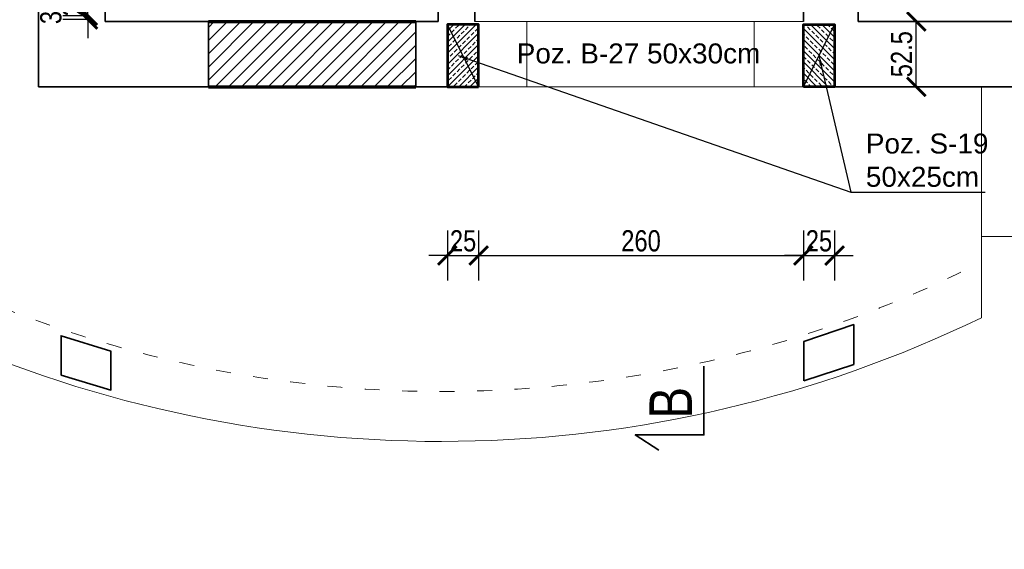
# Model space of a CAD drawing. Header units: inches. Extents: x 201967 to 338763, y -32705 to 30884.
# Tile 113 of 236: x 319656 to 320444, y 3691 to 4116. Entities that reach past the tile are written whole.
import ezdxf

# ---------------------------------------------------------------- set-up
doc = ezdxf.new("R2010")
doc.units = ezdxf.units.IN
doc.header["$MEASUREMENT"] = 0
doc.linetypes.add('ACAD_ISO03W100', pattern=[30, 12, -18])
for name, color, linetype, lineweight in [('00 b ŚCIANY nowe-zamurowania', 242, 'Continuous', 70), ('00 d ŚCIANY wyburzenia', 254, 'WYBURZENIA', 9), ('01 a1 KONSTRUKCJA żelebet', 200, 'Continuous', 53), ('01h2 KONSTRUKCJA pozycje belki', 254, 'Continuous', 13), ('01h3 KONSTRUKCJA pozycje słupy', 252, 'Continuous', 13), ('12 PRZERYWANE 1', 73, 'ACAD_ISO03W100', 9), ('32 WIDOK 3 015', 3, 'Continuous', 15), ('90 WYMIAR', 155, 'Continuous', 9), ('91 PRZEKROJE', 7, 'Continuous', 35), ('_proj_MURY konstr', 1, 'Continuous', 20), ('_proj_SCHODY', 2, 'Continuous', 9)]:
    doc.layers.add(name, color=color, linetype=linetype, lineweight=lineweight)
doc.styles.add('100 arial', font='arial.ttf', dxfattribs={"width": 0.8, "height": 17})
doc.styles.add('OPIS', font='arial.ttf')
doc.styles.add('RomanS', font='romans.shx')
doc.styles.get("Standard").update_dxf_attribs({"font": 'arial.ttf'})
doc.linetypes.add('WYBURZENIA', pattern='A,12.7,-0.01,["X",Standard,S=2.54,R=0,X=0,Y=-1.27],-0.01', length=12.72)
doc.dimstyles.new('100', dxfattribs={"dimscale": 10, "dimtxt": 17, "dimasz": 1.5, "dimexe": 2, "dimexo": 2, "dimgap": 0.3, "dimtad": 1, "dimdec": 1, "dimrnd": 0.5, "dimdsep": 46, "dimtxsty": '100 arial', "dimblk": 'ARCHTICK', "dimcen": 10, "dimclrd": 256, "dimclre": 256, "dimclrt": 256, "dimadec": 0, "dimazin": 0, "dimtfac": 1, "dimtdec": 1, "dimtix": 1, "dimtmove": 1, "dimatfit": 3, "dimfxl": 2, "dimfxlon": 1, "dimtolj": 1, "dimarcsym": 0})
doc.dimstyles.new('DIM100txt12', dxfattribs={"dimtxt": 12, "dimasz": 1.05, "dimexe": 0, "dimexo": 8, "dimgap": 4, "dimtad": 1, "dimdec": 7, "dimrnd": 0.5, "dimdsep": 46, "dimtxsty": 'RomanS', "dimblk1": 'DIM', "dimblk2": 'DIM', "dimsah": 1, "dimcen": 0.09, "dimse1": 1, "dimse2": 1, "dimclrt": 256, "dimadec": 1, "dimazin": 0, "dimtfac": 1, "dimtdec": 7, "dimtix": 1, "dimtofl": 0, "dimtmove": 2, "dimatfit": 3, "dimfxl": 1, "dimtolj": 1, "dimtzin": 0, "dimarcsym": 0})

# ---------------------------------------------------------------- blocks, each defined once
blk = doc.blocks.new('1 przekroje jagielońska')
at = {"layer": '91 PRZEKROJE'}
blk.add_lwpolyline([(-1887.053638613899, -2052.851728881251), (-1887.053638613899, -2107.851728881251), (-1942.053638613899, -2107.851728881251), (-1923.212741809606, -2120.153885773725)], dxfattribs=at)
at = {"layer": '91 PRZEKROJE', "color": 2, "insert": (-1930.60665772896, -2094.70498955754), "char_height": 34, "attachment_point": 1, "rotation": 89.99999999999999, "style": '100 arial'}
blk.add_mtext_dynamic_manual_height_columns('B', width=64.0781552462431, gutter_width=85, heights=[0], dxfattribs=at)
blk = doc.blocks.new('*U1187')
at = {"lineweight": 5, "ltscale": 0.25}
h = blk.add_hatch(dxfattribs=at)
h.set_pattern_fill('ANSI33', color=5, style=0)
h.set_pattern_definition([(45, (0, -25), (-4.490128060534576, 4.490128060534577), []), (45, (4.490130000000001, -25), (-4.490128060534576, 4.490128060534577), [3.175, -1.5875])])
h.paths.add_polyline_path([(0, 0), (-3.552713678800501e-15, -50), (25, -50), (25, 0)])
blk.add_lwpolyline([(0, 0), (-3.552713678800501e-15, -50), (25, -50), (25, 0)], close=True)
at = {"layer": 'Defpoints'}
blk.add_line((0, 0), (25, -50), dxfattribs=at)
blk = doc.blocks.new('DIM')
for p, q in [((7.275957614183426e-12, -13.00000000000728), (7.275957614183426e-12, 12.99999999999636)), ((8.000000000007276, -7.275957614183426e-12), (-7.999999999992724, -7.275957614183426e-12))]:
    blk.add_line(p, q)
at = {"const_width": 1.714285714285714}
blk.add_lwpolyline([(5.714285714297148, 5.714285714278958), (-5.71428571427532, -5.71428571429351)], dxfattribs=at)
blk = doc.blocks.new('_ARCHTICK')
at = {"color": 0, "linetype": 'ByBlock', "const_width": 0.15}
blk.add_lwpolyline([(-0.5, -0.5), (0.5, 0.5)], dxfattribs=at)
blk = doc.blocks.new('*D1642')
at = {"layer": '90 WYMIAR', "lineweight": -2, "transparency": 16777216}
for p, q in [((319710.2154749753, 4118.870249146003), (319710.2154749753, 4133.870249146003)), ((319710.2154749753, 4118.870249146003), (319690.2154749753, 4118.870249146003)), ((319710.2154749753, 4115.870249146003), (319690.2154749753, 4115.870249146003)), ((319710.2154749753, 4115.870249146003), (319710.2154749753, 4118.870249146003)), ((319710.2154749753, 4115.870249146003), (319710.2154749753, 4100.870249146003))]:
    blk.add_line(p, q, dxfattribs=at)
at = {"layer": 'Defpoints', "color": 0, "transparency": 16777216}
for p in [(319710.2154749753, 4118.870249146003), (319724.1382526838, 4115.870249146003), (319727.1382526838, 4118.870249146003)]:
    blk.add_point(p, dxfattribs=at)
at = {"layer": '90 WYMIAR', "lineweight": -2, "transparency": 16777216, "xscale": 15, "yscale": 15, "zscale": 15}
for p, rotation in [((319710.2154749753, 4118.870249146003), 270), ((319710.2154749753, 4115.870249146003), 90)]:
    blk.add_blockref('_ARCHTICK', p, dxfattribs=dict(at, rotation=rotation))
at = {"layer": '90 WYMIAR', "transparency": 16777216, "insert": (319680.6595344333, 4117.370249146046), "char_height": 17, "attachment_point": 5, "rotation": 90, "style": '100 arial'}
blk.add_mtext('\\A1;3', dxfattribs=at)
blk = doc.blocks.new('*D1643')
at = {"layer": '90 WYMIAR', "lineweight": -2, "transparency": 16777216}
for p, q in [((319710.2154749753, 4138.870249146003), (319710.2154749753, 4153.870249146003)), ((319727.1382526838, 4138.870249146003), (319690.2154749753, 4138.870249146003)), ((319710.2154749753, 4118.870249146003), (319710.2154749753, 4138.870249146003)), ((319710.2154749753, 4118.870249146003), (319690.2154749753, 4118.870249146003)), ((319710.2154749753, 4118.870249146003), (319710.2154749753, 4103.870249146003))]:
    blk.add_line(p, q, dxfattribs=at)
at = {"layer": 'Defpoints', "color": 0, "transparency": 16777216}
for p in [(319710.2154749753, 4138.870249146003), (319747.1382526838, 4138.870249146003), (319727.1382526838, 4118.870249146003)]:
    blk.add_point(p, dxfattribs=at)
at = {"layer": '90 WYMIAR', "lineweight": -2, "transparency": 16777216, "xscale": 15, "yscale": 15, "zscale": 15}
for p, rotation in [((319710.2154749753, 4138.870249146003), 270), ((319710.2154749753, 4118.870249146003), 90)]:
    blk.add_blockref('_ARCHTICK', p, dxfattribs=dict(at, rotation=rotation))
at = {"layer": '90 WYMIAR', "transparency": 16777216, "insert": (319698.535734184, 4128.870249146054), "char_height": 17, "attachment_point": 5, "rotation": 90, "style": '100 arial'}
blk.add_mtext('\\A1;20', dxfattribs=at)
blk = doc.blocks.new('*D1979')
at = {"layer": '90 WYMIAR', "lineweight": -2, "transparency": 16777216}
for p, q in [((319998.1382484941, 3946.753114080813), (319998.1382484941, 3906.753114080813)), ((320023.1382484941, 3946.753114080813), (320023.1382484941, 3906.753114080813)), ((319998.1382484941, 3926.753114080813), (319983.1382484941, 3926.753114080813)), ((319998.1382484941, 3926.753114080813), (320023.1382484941, 3926.753114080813)), ((320023.1382484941, 3926.753114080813), (320038.1382484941, 3926.753114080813))]:
    blk.add_line(p, q, dxfattribs=at)
at = {"layer": 'Defpoints', "color": 0, "transparency": 16777216}
for p in [(319998.1382484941, 4061.870249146), (320023.1382484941, 4061.870248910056), (320023.1382484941, 3926.753114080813)]:
    blk.add_point(p, dxfattribs=at)
at = {"layer": '90 WYMIAR', "lineweight": -2, "transparency": 16777216, "xscale": 15, "yscale": 15, "zscale": 15}
blk.add_blockref('_ARCHTICK', (319998.1382484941, 3926.753114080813), dxfattribs=at)
at = {"layer": '90 WYMIAR', "lineweight": -2, "transparency": 16777216, "xscale": 15, "yscale": 15, "zscale": 15, "rotation": 180}
blk.add_blockref('_ARCHTICK', (320023.1382484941, 3926.753114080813), dxfattribs=at)
at = {"layer": '90 WYMIAR', "transparency": 16777216, "insert": (320010.6382484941, 3938.432854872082), "char_height": 17, "attachment_point": 5, "style": '100 arial'}
blk.add_mtext('\\A1;25', dxfattribs=at)
blk = doc.blocks.new('*D1980')
at = {"layer": '90 WYMIAR', "lineweight": -2, "transparency": 16777216}
for p, q in [((320023.1382484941, 3946.753114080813), (320023.1382484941, 3906.753114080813)), ((320283.1382526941, 3946.753114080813), (320283.1382526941, 3906.753114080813)), ((320023.1382484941, 3926.753114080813), (320283.1382526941, 3926.753114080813))]:
    blk.add_line(p, q, dxfattribs=at)
at = {"layer": 'Defpoints', "color": 0, "transparency": 16777216}
for p in [(320023.1382484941, 4061.870248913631), (320283.1382526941, 4061.870248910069), (320283.1382526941, 3926.753114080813)]:
    blk.add_point(p, dxfattribs=at)
at = {"layer": '90 WYMIAR', "lineweight": -2, "transparency": 16777216, "xscale": 15, "yscale": 15, "zscale": 15, "rotation": 180}
blk.add_blockref('_ARCHTICK', (320023.1382484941, 3926.753114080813), dxfattribs=at)
at = {"layer": '90 WYMIAR', "lineweight": -2, "transparency": 16777216, "xscale": 15, "yscale": 15, "zscale": 15}
blk.add_blockref('_ARCHTICK', (320283.1382526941, 3926.753114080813), dxfattribs=at)
at = {"layer": '90 WYMIAR', "transparency": 16777216, "insert": (320153.1382505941, 3938.432854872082), "char_height": 17, "attachment_point": 5, "style": '100 arial'}
blk.add_mtext('\\A1;260', dxfattribs=at)
blk = doc.blocks.new('*D1981')
at = {"layer": '90 WYMIAR', "lineweight": -2, "transparency": 16777216}
for p, q in [((320283.1382526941, 3946.753114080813), (320283.1382526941, 3906.753114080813)), ((320308.1382526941, 3946.753114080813), (320308.1382526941, 3906.753114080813)), ((320283.1382526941, 3926.753114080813), (320268.1382526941, 3926.753114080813)), ((320283.1382526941, 3926.753114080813), (320308.1382526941, 3926.753114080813)), ((320308.1382526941, 3926.753114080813), (320323.1382526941, 3926.753114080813))]:
    blk.add_line(p, q, dxfattribs=at)
at = {"layer": 'Defpoints', "color": 0, "transparency": 16777216}
for p in [(320283.1382526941, 4061.870248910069), (320308.1382526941, 4061.870248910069), (320308.1382526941, 3926.753114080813)]:
    blk.add_point(p, dxfattribs=at)
at = {"layer": '90 WYMIAR', "lineweight": -2, "transparency": 16777216, "xscale": 15, "yscale": 15, "zscale": 15}
blk.add_blockref('_ARCHTICK', (320283.1382526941, 3926.753114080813), dxfattribs=at)
at = {"layer": '90 WYMIAR', "lineweight": -2, "transparency": 16777216, "xscale": 15, "yscale": 15, "zscale": 15, "rotation": 180}
blk.add_blockref('_ARCHTICK', (320308.1382526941, 3926.753114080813), dxfattribs=at)
at = {"layer": '90 WYMIAR', "transparency": 16777216, "insert": (320295.6382526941, 3938.432854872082), "char_height": 17, "attachment_point": 5, "style": '100 arial'}
blk.add_mtext('\\A1;25', dxfattribs=at)
blk = doc.blocks.new('*D1991')
at = {"layer": '90 WYMIAR', "lineweight": -2, "transparency": 16777216}
for p, q in [((320353.5378997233, 4114.16246659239), (320393.5378997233, 4114.16246659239)), ((320373.5378997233, 4061.870324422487), (320373.5378997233, 4114.16246659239)), ((320353.5378997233, 4061.870324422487), (320393.5378997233, 4061.870324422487))]:
    blk.add_line(p, q, dxfattribs=at)
at = {"layer": 'Defpoints', "color": 0, "transparency": 16777216}
for p in [(320327.1382484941, 4114.16246659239), (320373.5378997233, 4114.16246659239), (320308.1382526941, 4061.870324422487)]:
    blk.add_point(p, dxfattribs=at)
at = {"layer": '90 WYMIAR', "lineweight": -2, "transparency": 16777216, "xscale": 15, "yscale": 15, "zscale": 15}
for p, rotation in [((320373.5378997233, 4114.16246659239), 90), ((320373.5378997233, 4061.870324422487), 270)]:
    blk.add_blockref('_ARCHTICK', p, dxfattribs=dict(at, rotation=rotation))
at = {"layer": '90 WYMIAR', "transparency": 16777216, "insert": (320361.858158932, 4088.01639550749), "char_height": 17, "attachment_point": 5, "rotation": 90, "style": '100 arial'}
blk.add_mtext('\\A1;52.5', dxfattribs=at)

msp = doc.modelspace()

# ---------------------------------------------------------------- hatches: boundary and pattern name
at = {"layer": '_proj_MURY konstr'}
h = msp.add_hatch(dxfattribs=at)
h.set_pattern_fill('ANSI31', scale=60, angle=359.9999999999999)
h.set_pattern_definition([(45, (214354.1264067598, -6954.933019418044), (-5.303300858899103, 5.303300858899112), [])])
h.paths.add_polyline_path([(319972.7382526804, 4114.162466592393), (319806.7382526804, 4114.162466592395), (319806.7382526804, 4061.870249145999), (319972.7382526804, 4061.870249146)])

# ---------------------------------------------------------------- linework, layer by layer
at = {"layer": '00 b ŚCIANY nowe-zamurowania'}
for p, q in [((319806.7382526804, 4114.162466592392), (319972.7382526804, 4114.162466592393)), ((319806.7382526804, 4061.870249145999), (319972.7382526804, 4061.870249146))]:
    msp.add_line(p, q, dxfattribs=at)
at = {"layer": '00 d ŚCIANY wyburzenia', "ltscale": 2}
for p, q in [((320061.7382526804, 4114.162466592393), (320020.1381102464, 4114.162466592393)), ((320061.7382526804, 4061.870249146), (320061.7382526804, 4114.162466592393)), ((320243.7382526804, 4114.162466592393), (320061.7382526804, 4114.162466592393)), ((320243.7382526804, 4114.162466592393), (320283.1382484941, 4114.162466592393)), ((320243.7382526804, 4061.870249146), (320243.7382526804, 4114.162466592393)), ((320019.1382526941, 4061.870248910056), (320283.1382528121, 4061.870249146))]:
    msp.add_line(p, q, dxfattribs=at)
at = {"layer": '12 PRZERYWANE 1'}
msp.add_arc((319993.3736004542, 4771.128480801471), 953.2960564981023, 244.6651691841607, 296.9714903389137, dxfattribs=at)
at = {"layer": '32 WIDOK 3 015'}
for p, q in [((320425.7382526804, 4061.84220965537), (320425.7382526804, 3876.870249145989)), ((320425.7382526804, 3941.870249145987), (320916.7382526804, 3941.870249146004))]:
    msp.add_line(p, q, dxfattribs=at)
msp.add_arc((319993.3736004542, 4771.128480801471), 993.2960564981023, 245.7527646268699, 295.8032937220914, dxfattribs=at)
at = {"layer": '_proj_MURY konstr', "color": 3, "lineweight": 35}
for p, q in [((319724.1382526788, 4810.162466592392), (319724.1382526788, 4114.162466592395)), ((320283.1382484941, 4114.162466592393), (320283.1382484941, 4719.804314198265)), ((320327.1382484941, 4114.16246659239), (320327.1382487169, 4677.16246659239)), ((319990.7933611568, 4341.304314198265), (319990.7933611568, 4114.162466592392)), ((320020.1381102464, 4114.162466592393), (320020.1381102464, 4341.304314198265)), ((319670.7382526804, 4061.870400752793), (319670.7382526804, 4159.870400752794)), ((319670.7382526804, 4159.870400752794), (319670.7382526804, 4061.870400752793)), ((319806.7382526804, 4114.162466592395), (319724.1382526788, 4114.162466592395)), ((319806.7382526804, 4114.162466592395), (319806.7382526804, 4061.870249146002)), ((319972.7382526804, 4114.162466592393), (319972.7382526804, 4061.870249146)), ((319990.7933611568, 4114.162466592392), (319972.7382526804, 4114.162466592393)), ((320327.1382484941, 4114.16246659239), (320596.6825923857, 4114.162466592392)), ((319806.7382526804, 4061.870249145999), (319670.7382526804, 4061.870247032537)), ((319806.7382526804, 4061.870249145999), (319670.7382526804, 4061.870247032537)), ((320019.1382526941, 4061.870249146), (319972.7382526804, 4061.870249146)), ((320596.6825923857, 4061.870247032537), (320283.1382526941, 4061.870249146))]:
    msp.add_line(p, q, dxfattribs=at)
for points in [[(320283.4994755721, 3826.376651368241), (320323.4994755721, 3839.599661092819), (320323.499475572, 3871.490676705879), (320283.4994755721, 3857.805834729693)], [(319688.7382526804, 3830.954850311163), (319728.7382526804, 3818.921950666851), (319728.7382526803, 3850.096715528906), (319688.7382526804, 3862.542385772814)]]:
    msp.add_lwpolyline(points, close=True, dxfattribs=at)
at = {"layer": '_proj_SCHODY', "color": 2, "linetype": 'ACAD_ISO03W100'}
msp.add_lwpolyline([(316934.7382526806, 6155.870188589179), (319269.1205437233, 6155.870188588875), (319269.1205437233, 6636.280783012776), (319999.1205437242, 6658.178021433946), (319999.1205437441, 5925.913607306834), (321822.9710552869, 5925.870247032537), (322125.462138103, 4378.571814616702), (322125.4667548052, 3215.475170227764), (320936.5205435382, 3215.470450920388), (320936.7382526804, 4061.870249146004), (319670.7382526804, 4061.870400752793), (319670.7457617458, 4159.870246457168), (316934.7382526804, 4159.870249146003)], close=True, dxfattribs=at)

# ---------------------------------------------------------------- block references
at = {"layer": '01 a1 KONSTRUKCJA żelebet', "rotation": 180}
msp.add_blockref('*U1187', (320023.1382484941, 4061.870248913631), dxfattribs=at)
at = {"layer": '01 a1 KONSTRUKCJA żelebet', "xscale": -1, "rotation": 180}
msp.add_blockref('*U1187', (320283.1382526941, 4061.870248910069), dxfattribs=at)
at = {"layer": '91 PRZEKROJE'}
msp.add_blockref('1 przekroje jagielońska', (322090.5205435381, 5890.869279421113), dxfattribs=at)

# ---------------------------------------------------------------- texts
at = {"layer": '01h2 KONSTRUKCJA pozycje belki', "insert": (320151.1382526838, 4088.523323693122), "char_height": 16, "attachment_point": 5, "style": 'OPIS'}
msp.add_mtext('Poz. B-27 50x30cm', dxfattribs=at)
at = {"layer": '01h3 KONSTRUKCJA pozycje słupy', "insert": (320333.1986810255, 4003.030347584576), "char_height": 16, "attachment_point": 4, "style": 'OPIS'}
msp.add_mtext('Poz. S-19\\P50x25cm', dxfattribs=at)

# ---------------------------------------------------------------- dimensions: what is measured, and where the dimension line sits
at = {"layer": '90 WYMIAR'}
for base, p1, p2, picture, middle in [((319710.2154749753, 4138.870249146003), (319727.1382526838, 4118.870249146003), (319747.1382526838, 4138.870249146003), '*D1643', (319698.535734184, 4128.870249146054)), ((320373.5378997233, 4114.16246659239), (320308.1382526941, 4061.870324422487), (320327.1382484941, 4114.16246659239), '*D1991', (320361.858158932, 4088.01639550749))]:
    dim = msp.add_linear_dim(base=base, p1=p1, p2=p2, angle=90, dimstyle='100', dxfattribs=at)
    dim.commit()
    dim.dimension.update_dxf_attribs({"geometry": picture, "text_midpoint": middle})
dim = msp.add_linear_dim(base=(319710.2154749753, 4118.870249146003), p1=(319724.1382526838, 4115.870249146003), p2=(319727.1382526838, 4118.870249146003), angle=90, dimstyle='100', dxfattribs=at)
dim.commit()
dim.dimension.update_dxf_attribs({"geometry": '*D1642', "text_midpoint": (319692.3450733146, 4117.370249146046), "dimtype": 160})
for base, p1, p2, picture, middle in [((320023.1382484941, 3926.753114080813), (319998.1382484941, 4061.870249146), (320023.1382484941, 4061.870248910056), '*D1979', (320010.6382484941, 3938.432854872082)), ((320283.1382526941, 3926.753114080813), (320023.1382484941, 4061.870248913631), (320283.1382526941, 4061.870248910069), '*D1980', (320153.1382505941, 3938.432854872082)), ((320308.1382526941, 3926.753114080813), (320283.1382526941, 4061.870248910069), (320308.1382526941, 4061.870248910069), '*D1981', (320295.6382526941, 3938.432854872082))]:
    dim = msp.add_linear_dim(base=base, p1=p1, p2=p2, dimstyle='100', dxfattribs=at)
    dim.commit()
    dim.dimension.update_dxf_attribs({"geometry": picture, "text_midpoint": middle})

# ---------------------------------------------------------------- leaders
at = {"layer": '01h3 KONSTRUKCJA pozycje słupy'}
msp.add_leader([(320006.6382526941, 4086.870248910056), (320321.1986810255, 3977.385963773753)], dimstyle='DIM100txt12', override={"dimasz": 8, "dimgap": 4, "dimtad": 1}, dxfattribs=at)
at = {"layer": '01h3 KONSTRUKCJA pozycje słupy', "annotation_type": 0, "has_hookline": 1, "hookline_direction": 0, "text_width": 95.44338335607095}
msp.add_leader([(320295.6382526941, 4086.870248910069), (320321.1986810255, 3977.391420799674), (320329.1986810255, 3977.391420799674)], dimstyle='DIM100txt12', override={"dimasz": 8, "dimgap": 4, "dimtad": 1}, dxfattribs=at)

doc.saveas('drawing.dxf')
